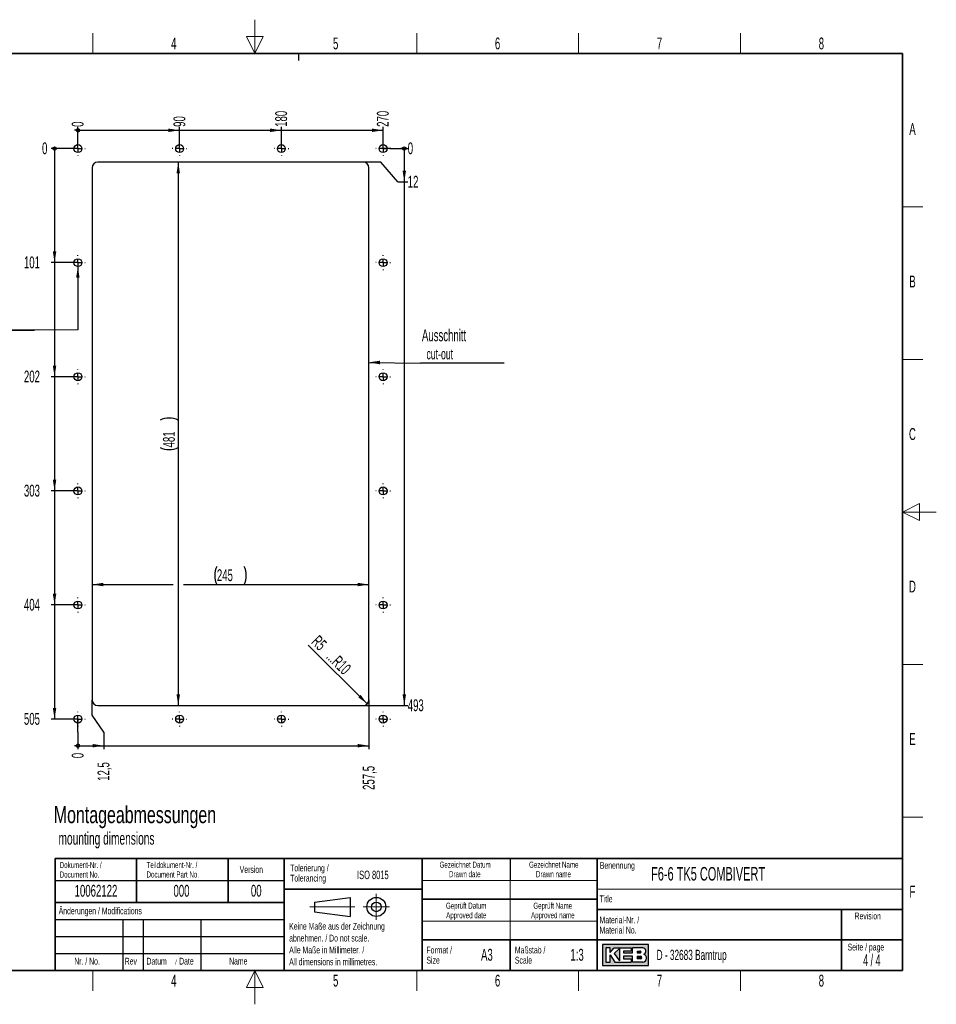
# Paper-space layout 'Blatt4' of a CAD drawing. Header units: millimetres. Extents: x 5 to 418, y 2 to 292.
import ezdxf

# ---------------------------------------------------------------- set-up
doc = ezdxf.new("R2010")
doc.units = ezdxf.units.MM
doc.layers.add('SLD-0', color=7, linetype='Continuous')
doc.styles.add('SLDTEXTSTYLE0', font='TXT', dxfattribs={"width": 0.7})
doc.styles.add('SLDTEXTSTYLE1', font='TXT', dxfattribs={"width": 0.605})
doc.styles.add('SLDTEXTSTYLE2', font='TXT', dxfattribs={"width": 0.563})
doc.dimstyles.new('SLDDIMSTYLE1', dxfattribs={"dimtxt": 3.5, "dimasz": 3.302, "dimexe": 0, "dimexo": 0.0625, "dimgap": 0.875, "dimtad": 1, "dimlfac": 3, "dimrnd": 1e-09, "dimzin": 12, "dimdsep": 46, "dimtxsty": 'SLDTEXTSTYLE1', "dimsah": 1, "dimcen": 0.09, "dimadec": 0, "dimazin": 3, "dimtfac": 1, "dimtofl": 0, "dimtmove": 0, "dimatfit": 3, "dimfxl": 1, "dimfrac": 2, "dimtolj": 1, "dimtzin": 12, "dimarcsym": 0})
doc.dimstyles.new('SLDDIMSTYLE2', dxfattribs={"dimtxt": 0.18, "dimasz": 3.302, "dimexe": 0, "dimexo": 0.0625, "dimgap": 0, "dimtad": 0, "dimtih": 1, "dimtoh": 1, "dimdec": 0, "dimrnd": 1e-09, "dimzin": 0, "dimdsep": 46, "dimtxsty": 'Standard', "dimsah": 1, "dimcen": 0.09, "dimadec": 0, "dimazin": 0, "dimtfac": 3.302, "dimtdec": 0, "dimtofl": 0, "dimtmove": 0, "dimatfit": 3, "dimfxl": 1, "dimfrac": 2, "dimtolj": 1, "dimtzin": 0, "dimarcsym": 0})
doc.dimstyles.new('SLDDIMSTYLE5', dxfattribs={"dimtxt": 3.5, "dimasz": 0.3386666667, "dimexe": 0, "dimexo": 0.0625, "dimgap": 0.875, "dimtad": 0, "dimtih": 1, "dimtoh": 1, "dimdec": 0, "dimlfac": 3, "dimrnd": 1e-09, "dimdsep": 46, "dimtxsty": 'SLDTEXTSTYLE1', "dimblk1": 'ORIGIN', "dimblk2": 'ORIGIN', "dimsah": 1, "dimcen": 0.09, "dimadec": 0, "dimazin": 2, "dimtfac": 1, "dimtofl": 0, "dimtmove": 0, "dimatfit": 3, "dimldrblk": 'ORIGIN', "dimfxl": 1, "dimfrac": 2, "dimtolj": 1, "dimtzin": 12, "dimarcsym": 0})
doc.dimstyles.new('SLDDIMSTYLE6', dxfattribs={"dimtxt": 3.5, "dimasz": 3.302, "dimexe": 0, "dimexo": 0.0625, "dimgap": 0.875, "dimtad": 0, "dimtih": 1, "dimtoh": 1, "dimlfac": 3, "dimrnd": 1e-09, "dimzin": 12, "dimdsep": 46, "dimtxsty": 'SLDTEXTSTYLE1', "dimsah": 1, "dimcen": 0.09, "dimadec": 0, "dimazin": 3, "dimtfac": 1, "dimtofl": 0, "dimtmove": 0, "dimatfit": 3, "dimfxl": 1, "dimfrac": 2, "dimtolj": 1, "dimtzin": 12, "dimarcsym": 0})
doc.dimstyles.new('SLDDIMSTYLE7', dxfattribs={"dimtxt": 3.5, "dimasz": 3.302, "dimexe": 0, "dimexo": 0.0625, "dimgap": 0.875, "dimtad": 1, "dimlfac": 3, "dimrnd": 1e-09, "dimzin": 12, "dimdsep": 46, "dimtxsty": 'SLDTEXTSTYLE1', "dimsah": 1, "dimcen": 0, "dimadec": 0, "dimazin": 3, "dimtfac": 1, "dimtofl": 0, "dimtmove": 1, "dimatfit": 3, "dimfxl": 1, "dimfrac": 2, "dimtolj": 1, "dimtzin": 12, "dimarcsym": 0})

# ---------------------------------------------------------------- blocks, each defined once
blk = doc.blocks.new('_Origin')
at = {"color": 0, "linetype": 'ByBlock', "lineweight": -2}
blk.add_line((0, 0), (-1, 0), dxfattribs=at)
blk.add_circle((0, 0), 0.5, dxfattribs=at)
blk = doc.blocks.new('_D_18')
at = {"layer": 'SLD-0'}
for q in [(164.8276591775, 86.1468008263), (164.8276591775, 77.2800264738)]:
    blk.add_line((164.8276591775, 82.2800264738), q, dxfattribs=at)
at = {"layer": 'SLD-0', "xscale": 1.016, "yscale": 1.016}
blk.add_blockref('_Origin', (164.8276591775, 78.2960264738), dxfattribs=at)
at = {"layer": 'SLD-0', "insert": (163.0016857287, 74.6064154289), "char_height": 3.5, "attachment_point": 1, "rotation": 90, "style": 'SLDTEXTSTYLE1'}
blk.add_mtext('0', dxfattribs=at)
blk = doc.blocks.new('_D_19')
at = {"layer": 'SLD-0', "color": 7}
for p, q in [((168.9943258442, 87.2800264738), (168.9943258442, 91.813467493)), ((172.4362306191, 82.2800264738), (168.9943258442, 87.2800264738)), ((172.4362306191, 82.2800264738), (172.4362306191, 77.2800264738)), ((164.8276591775, 78.2960264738), (172.4362306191, 78.2960264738))]:
    blk.add_line(p, q, dxfattribs=at)
blk.add_solid([(172.4362306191, 78.2960264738), (169.1342306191, 78.8040264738), (169.1342306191, 77.7880264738)], dxfattribs=at)
at = {"layer": 'SLD-0', "color": 7, "insert": (170.6102571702, 67.9223878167), "char_height": 3.5, "attachment_point": 1, "rotation": 90, "style": 'SLDTEXTSTYLE1'}
blk.add_mtext('12,5', dxfattribs=at)
blk = doc.blocks.new('_D_20')
at = {"layer": 'SLD-0', "color": 7}
for p, q in [((250.6609925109, 91.813467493), (250.6609925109, 77.2800264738)), ((172.4362306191, 78.2960264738), (250.6609925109, 78.2960264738))]:
    blk.add_line(p, q, dxfattribs=at)
blk.add_solid([(250.6609925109, 78.2960264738), (247.3589925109, 78.8040264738), (247.3589925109, 77.7880264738)], dxfattribs=at)
at = {"layer": 'SLD-0', "color": 7, "insert": (248.835019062, 65.2487767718), "char_height": 3.5, "attachment_point": 1, "rotation": 90, "style": 'SLDTEXTSTYLE1'}
blk.add_mtext('257,5', dxfattribs=at)
blk = doc.blocks.new('_D_21')
at = {"layer": 'SLD-0'}
blk.add_line((164.8276591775, 254.4801341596), (164.8276591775, 260.8840229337), dxfattribs=at)
at = {"layer": 'SLD-0', "xscale": 1.016, "yscale": 1.016}
blk.add_blockref('_Origin', (164.8276591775, 259.8680229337), dxfattribs=at)
at = {"layer": 'SLD-0', "insert": (163.0016857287, 260.8840229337), "char_height": 3.5, "attachment_point": 1, "rotation": 90, "style": 'SLDTEXTSTYLE1'}
blk.add_mtext('0', dxfattribs=at)
blk = doc.blocks.new('_D_22')
at = {"layer": 'SLD-0', "color": 7}
for p, q in [((164.8276591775, 259.8680229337), (194.8276591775, 259.8680229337)), ((194.8276591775, 254.4801341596), (194.8276591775, 260.8840229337))]:
    blk.add_line(p, q, dxfattribs=at)
blk.add_solid([(194.8276591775, 259.8680229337), (191.5256591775, 260.3760229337), (191.5256591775, 259.3600229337)], dxfattribs=at)
at = {"layer": 'SLD-0', "color": 7, "insert": (193.0016857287, 260.8840229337), "char_height": 3.5, "attachment_point": 1, "rotation": 90, "style": 'SLDTEXTSTYLE1'}
blk.add_mtext('90', dxfattribs=at)
blk = doc.blocks.new('_D_23')
at = {"layer": 'SLD-0', "color": 7}
for p, q in [((194.8276591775, 259.8680229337), (224.8276591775, 259.8680229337)), ((224.8276591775, 254.4801341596), (224.8276591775, 260.8840229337))]:
    blk.add_line(p, q, dxfattribs=at)
blk.add_solid([(224.8276591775, 259.8680229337), (221.5256591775, 260.3760229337), (221.5256591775, 259.3600229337)], dxfattribs=at)
at = {"layer": 'SLD-0', "color": 7, "insert": (223.0016857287, 260.8840229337), "char_height": 3.5, "attachment_point": 1, "rotation": 90, "style": 'SLDTEXTSTYLE1'}
blk.add_mtext('180', dxfattribs=at)
blk = doc.blocks.new('_D_24')
at = {"layer": 'SLD-0', "color": 7}
for p, q in [((224.8276591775, 259.8680229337), (254.8276591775, 259.8680229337)), ((254.8276591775, 254.4801341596), (254.8276591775, 260.8840229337))]:
    blk.add_line(p, q, dxfattribs=at)
blk.add_solid([(254.8276591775, 259.8680229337), (251.5256591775, 260.3760229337), (251.5256591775, 259.3600229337)], dxfattribs=at)
at = {"layer": 'SLD-0', "color": 7, "insert": (253.0016857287, 260.8840229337), "char_height": 3.5, "attachment_point": 1, "rotation": 90, "style": 'SLDTEXTSTYLE1'}
blk.add_mtext('270', dxfattribs=at)
blk = doc.blocks.new('_D_25')
at = {"layer": 'SLD-0'}
for q in [(254.8276591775, 254.4801341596), (262.1075322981, 254.4801341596)]:
    blk.add_line((257.1075322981, 254.4801341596), q, dxfattribs=at)
at = {"layer": 'SLD-0', "xscale": 1.016, "yscale": 1.016}
blk.add_blockref('_Origin', (261.0915322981, 254.4801341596), dxfattribs=at)
at = {"layer": 'SLD-0', "insert": (262.1075322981, 256.3061076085), "char_height": 3.5, "attachment_point": 1, "style": 'SLDTEXTSTYLE1'}
blk.add_mtext('0', dxfattribs=at)
blk = doc.blocks.new('_D_26')
at = {"layer": 'SLD-0', "color": 7}
for p, q in [((261.0915322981, 254.4801341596), (261.0915322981, 244.6290565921)), ((254.1360397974, 250.4801341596), (248.9943258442, 250.4801341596)), ((259.1360397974, 244.6290565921), (254.1360397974, 250.4801341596)), ((259.1360397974, 244.6290565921), (262.1075322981, 244.6290565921))]:
    blk.add_line(p, q, dxfattribs=at)
blk.add_solid([(261.0915322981, 244.6290565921), (261.5995322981, 247.9310565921), (260.5835322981, 247.9310565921)], dxfattribs=at)
at = {"layer": 'SLD-0', "color": 7, "insert": (262.1075322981, 246.4550300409), "char_height": 3.5, "attachment_point": 1, "style": 'SLDTEXTSTYLE1'}
blk.add_mtext('12', dxfattribs=at)
blk = doc.blocks.new('_D_27')
at = {"layer": 'SLD-0', "color": 7}
for p, q in [((261.0915322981, 244.6290565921), (261.0915322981, 90.1468008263)), ((248.9943258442, 90.1468008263), (262.1075322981, 90.1468008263))]:
    blk.add_line(p, q, dxfattribs=at)
blk.add_solid([(261.0915322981, 90.1468008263), (261.5995322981, 93.4488008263), (260.5835322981, 93.4488008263)], dxfattribs=at)
at = {"layer": 'SLD-0', "color": 7, "insert": (262.1075322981, 91.9727742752), "char_height": 3.5, "attachment_point": 1, "style": 'SLDTEXTSTYLE1'}
blk.add_mtext('493', dxfattribs=at)
blk = doc.blocks.new('_D_28')
at = {"layer": 'SLD-0'}
blk.add_line((164.8276591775, 254.4801341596), (156.922607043, 254.4801341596), dxfattribs=at)
at = {"layer": 'SLD-0', "xscale": 1.016, "yscale": 1.016}
blk.add_blockref('_Origin', (157.938607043, 254.4801341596), dxfattribs=at)
at = {"layer": 'SLD-0', "insert": (154.2489959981, 256.3061076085), "char_height": 3.5, "attachment_point": 1, "style": 'SLDTEXTSTYLE1'}
blk.add_mtext('0', dxfattribs=at)
blk = doc.blocks.new('_D_29')
at = {"layer": 'SLD-0', "color": 7}
for p, q in [((157.938607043, 254.4801341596), (157.938607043, 220.813467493)), ((164.8276591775, 220.813467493), (156.922607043, 220.813467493))]:
    blk.add_line(p, q, dxfattribs=at)
blk.add_solid([(157.938607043, 220.813467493), (158.446607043, 224.115467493), (157.430607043, 224.115467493)], dxfattribs=at)
at = {"layer": 'SLD-0', "color": 7, "insert": (148.9017739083, 222.6394409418), "char_height": 3.5, "attachment_point": 1, "style": 'SLDTEXTSTYLE1'}
blk.add_mtext('101', dxfattribs=at)
blk = doc.blocks.new('_D_30')
at = {"layer": 'SLD-0', "color": 7}
for p, q in [((157.938607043, 220.813467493), (157.938607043, 187.1468008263)), ((164.8276591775, 187.1468008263), (156.922607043, 187.1468008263))]:
    blk.add_line(p, q, dxfattribs=at)
blk.add_solid([(157.938607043, 187.1468008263), (158.446607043, 190.4488008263), (157.430607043, 190.4488008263)], dxfattribs=at)
at = {"layer": 'SLD-0', "color": 7, "insert": (148.9017739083, 188.9727742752), "char_height": 3.5, "attachment_point": 1, "style": 'SLDTEXTSTYLE1'}
blk.add_mtext('202', dxfattribs=at)
blk = doc.blocks.new('_D_31')
at = {"layer": 'SLD-0', "color": 7}
for p, q in [((157.938607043, 187.1468008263), (157.938607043, 153.4801341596)), ((164.8276591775, 153.4801341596), (156.922607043, 153.4801341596))]:
    blk.add_line(p, q, dxfattribs=at)
blk.add_solid([(157.938607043, 153.4801341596), (158.446607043, 156.7821341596), (157.430607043, 156.7821341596)], dxfattribs=at)
at = {"layer": 'SLD-0', "color": 7, "insert": (148.9017739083, 155.3061076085), "char_height": 3.5, "attachment_point": 1, "style": 'SLDTEXTSTYLE1'}
blk.add_mtext('303', dxfattribs=at)
blk = doc.blocks.new('_D_32')
at = {"layer": 'SLD-0', "color": 7}
for p, q in [((157.938607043, 153.4801341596), (157.938607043, 119.813467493)), ((164.8276591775, 119.813467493), (156.922607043, 119.813467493))]:
    blk.add_line(p, q, dxfattribs=at)
blk.add_solid([(157.938607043, 119.813467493), (158.446607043, 123.115467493), (157.430607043, 123.115467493)], dxfattribs=at)
at = {"layer": 'SLD-0', "color": 7, "insert": (148.9017739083, 121.6394409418), "char_height": 3.5, "attachment_point": 1, "style": 'SLDTEXTSTYLE1'}
blk.add_mtext('404', dxfattribs=at)
blk = doc.blocks.new('_D_33')
at = {"layer": 'SLD-0', "color": 7}
for p, q in [((157.938607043, 119.813467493), (157.938607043, 86.1468008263)), ((164.8276591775, 86.1468008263), (156.922607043, 86.1468008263))]:
    blk.add_line(p, q, dxfattribs=at)
blk.add_solid([(157.938607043, 86.1468008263), (158.446607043, 89.4488008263), (157.430607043, 89.4488008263)], dxfattribs=at)
at = {"layer": 'SLD-0', "color": 7, "insert": (148.9017739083, 87.9727742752), "char_height": 3.5, "attachment_point": 1, "style": 'SLDTEXTSTYLE1'}
blk.add_mtext('505', dxfattribs=at)
blk = doc.blocks.new('_D_34')
at = {"layer": 'SLD-0', "color": 7}
blk.add_line((194.4219743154, 250.4801341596), (194.4219743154, 90.1468008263), dxfattribs=at)
for centre, radius, start, end in [((191.7362104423, 168.9523561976), 6.00555059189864, 63.4349488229, 116.5650511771), ((191.7362104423, 171.6745785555), 6.005550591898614, 243.4349488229, 296.5650511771)]:
    blk.add_arc(centre, radius, start, end, dxfattribs=at)
for points in [[(194.4219743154, 250.4801341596), (193.9139743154, 247.1781341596), (194.9299743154, 247.1781341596)], [(194.4219743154, 90.1468008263), (194.9299743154, 93.4488008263), (193.9139743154, 93.4488008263)]]:
    blk.add_solid(points, dxfattribs=at)
at = {"layer": 'SLD-0', "color": 7, "insert": (189.9102369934, 166.3030508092), "char_height": 3.5, "attachment_point": 1, "rotation": 90.00000000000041, "style": 'SLDTEXTSTYLE1'}
blk.add_mtext('481', dxfattribs=at)
blk = doc.blocks.new('_D_35')
at = {"layer": 'SLD-0', "color": 7}
for p, q in [((168.9943258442, 125.845086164), (192.9219743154, 125.845086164)), ((195.9219743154, 125.845086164), (250.6609925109, 125.845086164))]:
    blk.add_line(p, q, dxfattribs=at)
for centre, start, end in [((211.1887702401, 128.5308500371), 153.4349488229, 206.5650511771), ((208.4665478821, 128.5308500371), 333.4349488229, 26.5650511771)]:
    blk.add_arc(centre, 6.005550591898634, start, end, dxfattribs=at)
for points in [[(168.9943258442, 125.845086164), (172.2963258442, 125.337086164), (172.2963258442, 126.353086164)], [(250.6609925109, 125.845086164), (247.3589925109, 126.353086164), (247.3589925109, 125.337086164)]]:
    blk.add_solid(points, dxfattribs=at)
at = {"layer": 'SLD-0', "color": 7, "insert": (205.8172424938, 130.356823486), "char_height": 3.5, "attachment_point": 1, "style": 'SLDTEXTSTYLE1'}
blk.add_mtext('245', dxfattribs=at)
blk = doc.blocks.new('_D_36')
at = {"layer": 'SLD-0', "color": 7}
blk.add_line((250.1728371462, 90.634956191), (232.763638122, 107.9729361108), dxfattribs=at)
blk.add_solid([(250.1728371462, 90.634956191), (248.1916630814, 93.3249779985), (247.4747165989, 92.6050865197)], dxfattribs=at)
at = {"layer": 'SLD-0', "color": 7, "char_height": 3.5, "attachment_point": 1, "rotation": 314.9999999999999, "style": 'SLDTEXTSTYLE1'}
for s, insert in [('R5', (235.9539181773, 111.1632161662)), ('...R10', (240.2986965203, 106.8184378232))]:
    blk.add_mtext(s, dxfattribs=dict(at, insert=insert))
blk = doc.blocks.new('SW_NOTE_0_2')
at = {"layer": 'SLD-0', "color": 0}
for p, q in [((-0.0907564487, -5.462194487), (26.9362705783, -5.462194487)), ((26.9362705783, -5.462194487), (-0.0907564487, -5.462194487)), ((-0.0907564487, -5.462194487), (26.9362705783, -5.462194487)), ((26.9362705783, -5.462194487), (-0.0907564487, -5.462194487)), ((-0.0907564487, -5.462194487), (26.9362705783, -5.462194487)), ((26.9362705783, -5.462194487), (-0.0907564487, -5.462194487))]:
    blk.add_line(p, q, dxfattribs=at)
at = {"layer": 'SLD-0', "color": 0, "attachment_point": 1, "style": 'SLDTEXTSTYLE1'}
for s, insert, char_height in [('für M6 (16x)', (0, 4.5117370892), 3.5), ('for M6 (16x)', (1.3368055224, -1.1533197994), 3.175)]:
    blk.add_mtext(s, dxfattribs=dict(at, insert=insert, char_height=char_height))
blk = doc.blocks.new('SW_NOTE_0_3')
at = {"layer": 'SLD-0', "color": 0}
blk.add_line((24.7273108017, 0), (0, 0), dxfattribs=at)
at = {"layer": 'SLD-0', "color": 0, "attachment_point": 1, "style": 'SLDTEXTSTYLE1'}
for s, insert, char_height in [('Ausschnitt', (0.4702004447, 9.9184371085), 3.5), ('cut-out', (1.8070059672, 4.2533802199), 3.175)]:
    blk.add_mtext(s, dxfattribs=dict(at, insert=insert, char_height=char_height))
blk = doc.blocks.new('SW_CENTERMARKSYMBOL_2')
at = {"layer": 'SLD-0', "color": 0}
for p, q in [((-2, 0), (-2.1666666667, 0)), ((0, 0), (-1, 0)), ((0, 2), (0, 2.1666666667)), ((0, 0), (0, 1)), ((0, 0), (0, -1)), ((0, 0), (1, 0)), ((2, 0), (2.1666666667, 0)), ((0, -2), (0, -2.1666666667))]:
    blk.add_line(p, q, dxfattribs=at)
blk = doc.blocks.new('SW_CENTERMARKSYMBOL_3')
at = {"layer": 'SLD-0', "color": 0}
for p, q in [((-2, 0), (-2.1666666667, 0)), ((0, 0), (-1, 0)), ((0, 2), (0, 2.1666666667)), ((0, 0), (0, 1)), ((0, 0), (0, -1)), ((0, 0), (1, 0)), ((2, 0), (2.1666666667, 0)), ((0, -2), (0, -2.1666666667))]:
    blk.add_line(p, q, dxfattribs=at)
blk = doc.blocks.new('SW_CENTERMARKSYMBOL_4')
at = {"layer": 'SLD-0', "color": 0}
for p, q in [((-2, 0), (-2.1666666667, 0)), ((0, 0), (-1, 0)), ((0, 2), (0, 2.1666666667)), ((0, 0), (0, 1)), ((0, 0), (0, -1)), ((0, 0), (1, 0)), ((2, 0), (2.1666666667, 0)), ((0, -2), (0, -2.1666666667))]:
    blk.add_line(p, q, dxfattribs=at)
blk = doc.blocks.new('SW_CENTERMARKSYMBOL_5')
at = {"layer": 'SLD-0', "color": 0}
for p, q in [((-2, 0), (-2.1666666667, 0)), ((0, 0), (-1, 0)), ((0, 2), (0, 2.1666666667)), ((0, 0), (0, 1)), ((0, 0), (0, -1)), ((0, 0), (1, 0)), ((2, 0), (2.1666666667, 0)), ((0, -2), (0, -2.1666666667))]:
    blk.add_line(p, q, dxfattribs=at)
blk = doc.blocks.new('SW_CENTERMARKSYMBOL_6')
at = {"layer": 'SLD-0', "color": 0}
for p, q in [((-2, 0), (-2.1666666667, 0)), ((0, 0), (-1, 0)), ((0, 2), (0, 2.1666666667)), ((0, 0), (0, 1)), ((0, 0), (0, -1)), ((0, 0), (1, 0)), ((2, 0), (2.1666666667, 0)), ((0, -2), (0, -2.1666666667))]:
    blk.add_line(p, q, dxfattribs=at)
blk = doc.blocks.new('SW_CENTERMARKSYMBOL_7')
at = {"layer": 'SLD-0', "color": 0}
for p, q in [((-2, 0), (-2.1666666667, 0)), ((0, 0), (-1, 0)), ((0, 2), (0, 2.1666666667)), ((0, 0), (0, 1)), ((0, 0), (0, -1)), ((0, 0), (1, 0)), ((2, 0), (2.1666666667, 0)), ((0, -2), (0, -2.1666666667))]:
    blk.add_line(p, q, dxfattribs=at)
blk = doc.blocks.new('SW_CENTERMARKSYMBOL_8')
at = {"layer": 'SLD-0', "color": 0}
for p, q in [((-2, 0), (-2.1666666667, 0)), ((0, 0), (-1, 0)), ((0, 2), (0, 2.1666666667)), ((0, 0), (0, 1)), ((0, 0), (0, -1)), ((0, 0), (1, 0)), ((2, 0), (2.1666666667, 0)), ((0, -2), (0, -2.1666666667))]:
    blk.add_line(p, q, dxfattribs=at)
blk = doc.blocks.new('SW_CENTERMARKSYMBOL_9')
at = {"layer": 'SLD-0', "color": 0}
for p, q in [((-2, 0), (-2.1666666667, 0)), ((0, 0), (-1, 0)), ((0, 2), (0, 2.1666666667)), ((0, 0), (0, 1)), ((0, 0), (0, -1)), ((0, 0), (1, 0)), ((2, 0), (2.1666666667, 0)), ((0, -2), (0, -2.1666666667))]:
    blk.add_line(p, q, dxfattribs=at)
blk = doc.blocks.new('SW_CENTERMARKSYMBOL_10')
at = {"layer": 'SLD-0', "color": 0}
for p, q in [((-2, 0), (-2.1666666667, 0)), ((0, 0), (-1, 0)), ((0, 2), (0, 2.1666666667)), ((0, 0), (0, 1)), ((0, 0), (0, -1)), ((0, 0), (1, 0)), ((2, 0), (2.1666666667, 0)), ((0, -2), (0, -2.1666666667))]:
    blk.add_line(p, q, dxfattribs=at)
blk = doc.blocks.new('SW_CENTERMARKSYMBOL_11')
at = {"layer": 'SLD-0', "color": 0}
for p, q in [((-2, 0), (-2.1666666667, 0)), ((0, 0), (-1, 0)), ((0, 2), (0, 2.1666666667)), ((0, 0), (0, 1)), ((0, 0), (0, -1)), ((0, 0), (1, 0)), ((2, 0), (2.1666666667, 0)), ((0, -2), (0, -2.1666666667))]:
    blk.add_line(p, q, dxfattribs=at)
blk = doc.blocks.new('SW_CENTERMARKSYMBOL_12')
at = {"layer": 'SLD-0', "color": 0}
for p, q in [((-2, 0), (-2.1666666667, 0)), ((0, 0), (-1, 0)), ((0, 2), (0, 2.1666666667)), ((0, 0), (0, 1)), ((0, 0), (0, -1)), ((0, 0), (1, 0)), ((2, 0), (2.1666666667, 0)), ((0, -2), (0, -2.1666666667))]:
    blk.add_line(p, q, dxfattribs=at)
blk = doc.blocks.new('SW_CENTERMARKSYMBOL_13')
at = {"layer": 'SLD-0', "color": 0}
for p, q in [((-2, 0), (-2.1666666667, 0)), ((0, 0), (-1, 0)), ((0, 2), (0, 2.1666666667)), ((0, 0), (0, 1)), ((0, 0), (0, -1)), ((0, 0), (1, 0)), ((2, 0), (2.1666666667, 0)), ((0, -2), (0, -2.1666666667))]:
    blk.add_line(p, q, dxfattribs=at)
blk = doc.blocks.new('SW_CENTERMARKSYMBOL_14')
at = {"layer": 'SLD-0', "color": 0}
for p, q in [((-2, 0), (-2.1666666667, 0)), ((0, 0), (-1, 0)), ((0, 2), (0, 2.1666666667)), ((0, 0), (0, 1)), ((0, 0), (0, -1)), ((0, 0), (1, 0)), ((2, 0), (2.1666666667, 0)), ((0, -2), (0, -2.1666666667))]:
    blk.add_line(p, q, dxfattribs=at)
blk = doc.blocks.new('SW_CENTERMARKSYMBOL_15')
at = {"layer": 'SLD-0', "color": 0}
for p, q in [((-2, 0), (-2.1666666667, 0)), ((0, 0), (-1, 0)), ((0, 2), (0, 2.1666666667)), ((0, 0), (0, 1)), ((0, 0), (0, -1)), ((0, 0), (1, 0)), ((2, 0), (2.1666666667, 0)), ((0, -2), (0, -2.1666666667))]:
    blk.add_line(p, q, dxfattribs=at)
blk = doc.blocks.new('SW_CENTERMARKSYMBOL_16')
at = {"layer": 'SLD-0', "color": 0}
for p, q in [((-2, 0), (-2.1666666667, 0)), ((0, 0), (-1, 0)), ((0, 2), (0, 2.1666666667)), ((0, 0), (0, 1)), ((0, 0), (0, -1)), ((0, 0), (1, 0)), ((2, 0), (2.1666666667, 0)), ((0, -2), (0, -2.1666666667))]:
    blk.add_line(p, q, dxfattribs=at)
blk = doc.blocks.new('SW_CENTERMARKSYMBOL_17')
at = {"layer": 'SLD-0', "color": 0}
for p, q in [((-2, 0), (-2.1666666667, 0)), ((0, 0), (-1, 0)), ((0, 2), (0, 2.1666666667)), ((0, 0), (0, 1)), ((0, 0), (0, -1)), ((0, 0), (1, 0)), ((2, 0), (2.1666666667, 0)), ((0, -2), (0, -2.1666666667))]:
    blk.add_line(p, q, dxfattribs=at)

psp = doc.layouts.new('Blatt4')

# ---------------------------------------------------------------- hatches: boundary and pattern name
at = {"linetype": 'Continuous'}
h = psp.add_hatch(color=7, dxfattribs=at)
h.paths.add_polyline_path([(319.519086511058, 13.45626988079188), (333.083981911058, 13.45626988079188), (333.083981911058, 19.65736492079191), (319.519086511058, 19.65736492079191)], flags=0)
edge = h.paths.add_edge_path(flags=0)
edge.add_arc((331.3188604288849, 15.61738520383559), 1.20464082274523, -81.72003226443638, 70.1709600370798, ccw=False)
edge.add_line((331.4923410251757, 14.42530131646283), (331.480008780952, 14.42519098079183))
edge.add_line((331.480008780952, 14.42519098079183), (328.4331606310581, 14.42519098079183))
edge.add_line((328.4331606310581, 14.42519098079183), (328.4331606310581, 16.16924896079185))
edge.add_line((328.4331606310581, 16.16924896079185), (325.7201815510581, 16.16924896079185))
edge.add_line((325.7201815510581, 16.16924896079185), (325.7201815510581, 15.39411208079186))
edge.add_line((325.7201815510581, 15.39411208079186), (328.0455921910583, 15.39411208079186))
edge.add_line((328.0455921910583, 15.39411208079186), (328.0455921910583, 14.42519098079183))
edge.add_line((328.0455921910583, 14.42519098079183), (323.2009866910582, 14.42519098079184))
edge.add_line((323.2009866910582, 14.42519098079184), (321.8444971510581, 16.55681740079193))
edge.add_line((321.8444971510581, 16.55681740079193), (321.8444971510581, 14.42519098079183))
edge.add_line((321.8444971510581, 14.42519098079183), (320.4880076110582, 14.42519098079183))
edge.add_line((320.4880076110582, 14.42519098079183), (320.4880076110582, 18.68844382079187))
edge.add_line((320.4880076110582, 18.68844382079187), (321.8444971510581, 18.68844382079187))
edge.add_line((321.8444971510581, 18.68844382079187), (321.8444971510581, 17.33195428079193))
edge.add_line((321.8444971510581, 17.33195428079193), (323.0072024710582, 18.68844382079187))
edge.add_line((323.0072024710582, 18.68844382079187), (328.0455921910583, 18.68844382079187))
edge.add_line((328.0455921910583, 18.68844382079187), (328.0455921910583, 17.71952272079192))
edge.add_line((328.0455921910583, 17.71952272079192), (325.7201815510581, 17.71952272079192))
edge.add_line((325.7201815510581, 17.71952272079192), (325.7201815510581, 17.13817006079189))
edge.add_line((325.7201815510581, 17.13817006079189), (328.4331606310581, 17.13817006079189))
edge.add_line((328.4331606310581, 17.13817006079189), (328.4331606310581, 18.68844382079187))
edge.add_line((328.4331606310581, 18.68844382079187), (331.4242487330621, 18.68844382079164))
edge.add_line((331.4242487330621, 18.68844382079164), (331.4256482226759, 18.68844382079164))
edge.add_line((331.4256482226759, 18.68844382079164), (331.4259454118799, 18.68845828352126))
edge.add_arc((331.2860949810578, 17.67430640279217), 1.023749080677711, -64.45894120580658, 82.14849338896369, ccw=False)
psp.add_hatch(color=7, dxfattribs=at).paths.add_polyline_path([(324.5574762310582, 14.81275942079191), (324.557476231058, 18.49465960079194), (323.0072024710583, 16.94438584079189)], flags=0)
h = psp.add_hatch(color=7, dxfattribs=at)
edge = h.paths.add_edge_path(flags=0)
edge.add_line((329.7896501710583, 17.13817006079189), (330.6013652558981, 17.13817006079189))
edge.add_arc((330.6568434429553, 17.42884639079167), 0.2959232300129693, 259.1945394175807, 460.8054605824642)
edge.add_line((330.6013652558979, 17.71952272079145), (329.7896501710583, 17.71952272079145))
edge.add_line((329.7896501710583, 17.71952272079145), (329.7896501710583, 17.13817006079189))
h = psp.add_hatch(color=7, dxfattribs=at)
edge = h.paths.add_edge_path(flags=0)
edge.add_line((329.7896501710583, 15.39411208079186), (330.7588584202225, 15.39411208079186))
edge.add_arc((330.7588584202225, 15.78168052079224), 0.3875684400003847, 270.0000000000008, 450.0000000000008)
edge.add_line((330.7588584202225, 16.16924896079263), (330.7386620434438, 16.16924896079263))
edge.add_line((330.7386620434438, 16.16924896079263), (329.7896501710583, 16.16924896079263))
edge.add_line((329.7896501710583, 16.16924896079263), (329.7896501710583, 15.39411208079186))

# ---------------------------------------------------------------- linework, layer by layer
at = {"color": 7, "linetype": 'Continuous', "lineweight": 25}
for p, q in [((248.9943258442, 250.4801341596), (170.6609925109, 250.4801341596)), ((168.9943258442, 248.813467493), (168.9943258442, 91.813467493)), ((250.6609925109, 91.813467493), (250.6609925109, 248.813467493)), ((170.6609925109, 90.1468008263), (248.9943258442, 90.1468008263))]:
    psp.add_line(p, q, dxfattribs=at)
for centre, radius in [((164.8276591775, 254.4801341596), 1.166666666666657), ((194.8276591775, 254.4801341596), 1.166666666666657), ((224.8276591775, 254.4801341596), 1.166666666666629), ((254.8276591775, 254.4801341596), 1.166666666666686), ((164.8276591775, 220.813467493), 1.166666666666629), ((254.8276591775, 220.813467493), 1.166666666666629), ((164.8276591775, 187.1468008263), 1.166666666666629), ((254.8276591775, 187.1468008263), 1.166666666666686), ((164.8276591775, 153.4801341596), 1.166666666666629), ((254.8276591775, 153.4801341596), 1.166666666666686), ((164.8276591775, 119.813467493), 1.166666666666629), ((254.8276591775, 119.813467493), 1.166666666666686), ((164.8276591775, 86.1468008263), 1.166666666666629), ((194.8276591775, 86.1468008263), 1.166666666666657), ((224.8276591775, 86.1468008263), 1.166666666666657), ((254.8276591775, 86.1468008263), 1.166666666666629)]:
    psp.add_circle(centre, radius, dxfattribs=at)
for centre, radius, start, end in [((170.6609925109, 248.813467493), 1.666666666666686, 90, 180), ((248.9943258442, 248.813467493), 1.666666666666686, 0, 90), ((170.6609925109, 91.813467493), 1.666666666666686, 180, 270), ((248.9943258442, 91.813467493), 1.666666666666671, 270, 0)]:
    psp.add_arc(centre, radius, start, end, dxfattribs=at)
at = {"layer": 'SLD-0', "color": 7, "linetype": 'Continuous', "lineweight": 18}
for p, q in [((217, 292.5), (217, 282.5)), ((219.5, 287.5), (214.5, 287.5)), ((214.5, 287.5), (217, 282.5)), ((217, 282.5), (219.5, 287.5)), ((413, 149.75), (408, 147.25)), ((413, 144.75), (413, 149.75)), ((418, 147.25), (408, 147.25)), ((408, 147.25), (413, 144.75)), ((318, 36), (408, 36)), ((217, 12), (214.5, 7)), ((217, 2), (217, 12)), ((219.5, 7), (217, 12)), ((214.5, 7), (219.5, 7))]:
    psp.add_line(p, q, dxfattribs=at)
at = {"layer": 'SLD-0', "lineweight": 18}
for p, q in [((169.25, 282.5), (169.25, 288.5)), ((264.75, 282.5), (264.75, 288.5)), ((312.5, 282.5), (312.5, 288.5)), ((360.25, 282.5), (360.25, 288.5)), ((408, 237.25), (414, 237.25)), ((408, 192.25), (414, 192.25)), ((408, 102.25), (414, 102.25)), ((408, 57.25), (414, 57.25)), ((266.3304509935, 38.5), (318, 38.5)), ((292.3304509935, 38.5), (292.3304509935, 33)), ((252.8396209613, 34.5746449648), (252.8396209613, 26.8746449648)), ((292.3304509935, 33), (292.3304509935, 26.5)), ((233.2396209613, 30.7246449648), (246.5396209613, 30.7246449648)), ((248.9896209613, 30.7246449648), (256.6896209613, 30.7246449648)), ((266.3304509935, 26.5), (318, 26.5)), ((292.3304509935, 26.5), (292.3304509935, 21)), ((169.25, 6), (169.25, 12)), ((264.75, 6), (264.75, 12)), ((312.5, 6), (312.5, 12)), ((360.25, 6), (360.25, 12))]:
    psp.add_line(p, q, dxfattribs=at)
at = {"layer": 'SLD-0', "lineweight": 35}
for p, q in [((408, 282.5), (26, 282.5)), ((408, 12), (408, 282.5)), ((158.116731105, 45.0000000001), (225.616731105, 45.0000000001)), ((158.116731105, 45.0000000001), (158.116731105, 32.0000000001)), ((182.116731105, 45.0000000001), (182.116731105, 32.0000000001)), ((209.116731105, 45.0000000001), (209.116731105, 32.0000000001)), ((225.616731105, 45.0000000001), (225.616731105, 32.0000000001)), ((225.616731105, 45), (266.3304509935, 45)), ((225.616731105, 45), (225.616731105, 36)), ((266.3304509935, 12), (266.3304509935, 45)), ((266.3304509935, 45), (266.3304509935, 12)), ((318, 45), (266.3304509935, 45)), ((318, 45), (318, 12)), ((318, 45), (318, 40.1053465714)), ((318, 45), (408, 45)), ((318, 45), (318, 12)), ((408, 45), (408, 12)), ((225.616731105, 36), (266.3304509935, 36)), ((225.616731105, 36), (225.616731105, 12)), ((158.116731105, 31.9999999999), (158.116731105, 12)), ((158.116731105, 31.9999999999), (225.616731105, 31.9999999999)), ((266.3304509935, 33), (318, 33)), ((408, 30), (318, 30)), ((390, 12), (390, 30)), ((266.3304509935, 21), (318, 21)), ((292.3304509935, 21), (292.3304509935, 12)), ((318, 21), (390, 21)), ((390, 21), (408, 21)), ((26, 12), (408, 12)), ((225.616731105, 12), (266.3304509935, 12)), ((266.3304509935, 12), (318, 12))]:
    psp.add_line(p, q, dxfattribs=at)
at = {"layer": 'SLD-0'}
for p, q in [((230, 280.5), (230, 282.5)), ((230, 280.5), (230, 282.5)), ((292.3304509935, 45), (292.3304509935, 38.5)), ((158.116731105, 38.5000000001), (225.616731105, 38.5000000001)), ((158.116731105, 27), (225.616731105, 27)), ((178.116731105, 27), (178.116731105, 12)), ((184.116731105, 27), (184.116731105, 12)), ((201.116731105, 27), (201.116731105, 12)), ((158.116731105, 22), (225.616731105, 22)), ((331.4242487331, 18.6884438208), (331.4256482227, 18.6884438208)), ((331.4256482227, 18.6884438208), (331.4259454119, 18.6884582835)), ((158.116731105, 17), (225.616731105, 17)), ((331.480008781, 14.4251909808), (331.4923410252, 14.4253013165))]:
    psp.add_line(p, q, dxfattribs=at)
at = {"layer": 'SLD-0', "color": 7}
for p, q in [((164.805418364, 219.64701284), (164.805418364, 200.9721382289)), ((164.805418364, 200.9721382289), (152.0540540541, 200.8648648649))]:
    psp.add_line(p, q, dxfattribs=at)
at = {"layer": 'SLD-0', "lineweight": 25}
for p, q in [((158.116731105, 32.0000000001), (225.616731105, 32.0000000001)), ((234.6396209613, 32.1246449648), (245.1396209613, 33.5246449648)), ((234.6396209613, 32.1246449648), (234.6396209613, 29.3246449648)), ((245.1396209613, 33.5246449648), (245.1396209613, 27.9246449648)), ((234.6396209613, 29.3246449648), (245.1396209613, 27.9246449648))]:
    psp.add_line(p, q, dxfattribs=at)
at = {"layer": 'SLD-0', "color": 7, "linetype": 'Continuous', "lineweight": 35}
for p, q in [((225.616731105, 31.9999999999), (225.616731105, 12)), ((158.116731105, 12), (225.616731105, 12)), ((408, 12), (318, 12))]:
    psp.add_line(p, q, dxfattribs=at)
at = {"layer": 'SLD-0', "linetype": 'Continuous'}
for p, q in [((333.0839819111, 19.6573649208), (319.5190865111, 19.6573649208)), ((319.5190865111, 19.6573649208), (319.5190865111, 13.4562698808)), ((321.8444971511, 18.6884438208), (320.4880076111, 18.6884438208)), ((320.4880076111, 18.6884438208), (320.4880076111, 14.4251909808)), ((321.8444971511, 17.3319542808), (323.0072024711, 18.6884438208)), ((321.8444971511, 17.3319542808), (321.8444971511, 18.6884438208)), ((323.0072024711, 18.6884438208), (328.0455921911, 18.6884438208)), ((324.5574762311, 18.4946596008), (323.0072024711, 16.9443858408)), ((324.5574762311, 18.4946596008), (324.5574762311, 14.8127594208)), ((325.7201815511, 17.7195227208), (325.7201815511, 17.1381700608)), ((328.0455921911, 17.7195227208), (325.7201815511, 17.7195227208)), ((328.0455921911, 18.6884438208), (328.0455921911, 17.7195227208)), ((331.4242487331, 18.6884438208), (328.4331606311, 18.6884438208)), ((328.4331606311, 17.1381700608), (328.4331606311, 18.6884438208)), ((329.7896501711, 17.7195227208), (330.6013652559, 17.7195227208)), ((329.7896501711, 17.7195227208), (329.7896501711, 17.1381700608)), ((331.4242487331, 18.6884438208), (331.4256482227, 18.6884438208)), ((331.4256482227, 18.6884438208), (331.4259454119, 18.6884582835)), ((333.0839819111, 13.4562698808), (333.0839819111, 19.6573649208)), ((321.8444971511, 14.4251909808), (321.8444971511, 16.5568174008)), ((321.8444971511, 16.5568174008), (323.2009866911, 14.4251909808)), ((323.0072024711, 16.9443858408), (324.5574762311, 14.8127594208)), ((325.7201815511, 17.1381700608), (328.4331606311, 17.1381700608)), ((325.7201815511, 16.1692489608), (325.7201815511, 15.3941120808)), ((328.4331606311, 16.1692489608), (325.7201815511, 16.1692489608)), ((325.7201815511, 15.3941120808), (328.0455921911, 15.3941120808)), ((328.0455921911, 15.3941120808), (328.0455921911, 14.4251909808)), ((328.4331606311, 14.4251909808), (328.4331606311, 16.1692489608)), ((329.7896501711, 17.1381700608), (330.6013652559, 17.1381700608)), ((329.7896501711, 16.1692489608), (330.7588584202, 16.1692489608)), ((329.7896501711, 16.1692489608), (329.7896501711, 15.3941120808)), ((330.7588584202, 15.3941120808), (329.7896501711, 15.3941120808)), ((330.7386620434, 16.1692489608), (330.7588584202, 16.1692489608)), ((319.5190865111, 13.4562698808), (333.0839819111, 13.4562698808)), ((320.4880076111, 14.4251909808), (321.8444971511, 14.4251909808)), ((323.2009866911, 14.4251909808), (328.0455921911, 14.4251909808)), ((331.480008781, 14.4251909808), (328.4331606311, 14.4251909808)), ((331.480008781, 14.4251909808), (331.4923410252, 14.4253013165))]:
    psp.add_line(p, q, dxfattribs=at)
at = {"layer": 'SLD-0', "lineweight": 25}
for radius in [2.799999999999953, 1.399999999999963]:
    psp.add_circle((252.8396209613, 30.7246449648), radius, dxfattribs=at)
at = {"layer": 'SLD-0', "linetype": 'Continuous'}
for centre, radius, start, end in [((330.656843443, 17.4288463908), 0.2959232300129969, 259.1945394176, 100.8054605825), ((331.2860949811, 17.6743064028), 1.023749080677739, 295.5410587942, 82.148493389), ((330.7588584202, 15.7816805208), 0.3875684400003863, 270, 90), ((331.3188604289, 15.6173852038), 1.204640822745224, 278.2799677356, 70.1709600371)]:
    psp.add_arc(centre, radius, start, end, dxfattribs=at)
at = {"layer": 'SLD-0', "color": 7}
psp.add_solid([(164.805418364, 219.64701284), (164.297418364, 216.34501284), (165.313418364, 216.34501284)], dxfattribs=at)

# ---------------------------------------------------------------- block references
for name, p in [('SW_CENTERMARKSYMBOL_2', (164.8276591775, 254.4801341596)), ('SW_CENTERMARKSYMBOL_3', (194.8276591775, 254.4801341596)), ('SW_CENTERMARKSYMBOL_13', (224.8276591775, 254.4801341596)), ('SW_CENTERMARKSYMBOL_12', (254.8276591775, 254.4801341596)), ('SW_CENTERMARKSYMBOL_16', (164.8276591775, 220.813467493)), ('SW_CENTERMARKSYMBOL_14', (254.8276591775, 220.813467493)), ('SW_NOTE_0_2', (125.1177834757, 206.3270593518)), ('SW_NOTE_0_3', (265.8243243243, 191.2056643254)), ('SW_CENTERMARKSYMBOL_17', (164.8276591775, 187.1468008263)), ('SW_CENTERMARKSYMBOL_15', (254.8276591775, 187.1468008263)), ('SW_CENTERMARKSYMBOL_9', (164.8276591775, 153.4801341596)), ('SW_CENTERMARKSYMBOL_4', (254.8276591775, 153.4801341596)), ('SW_CENTERMARKSYMBOL_8', (164.8276591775, 119.813467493)), ('SW_CENTERMARKSYMBOL_5', (254.8276591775, 119.813467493)), ('SW_CENTERMARKSYMBOL_7', (164.8276591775, 86.1468008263)), ('SW_CENTERMARKSYMBOL_6', (194.8276591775, 86.1468008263)), ('SW_CENTERMARKSYMBOL_11', (224.8276591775, 86.1468008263)), ('SW_CENTERMARKSYMBOL_10', (254.8276591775, 86.1468008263))]:
    psp.add_blockref(name, p, dxfattribs=at)

# ---------------------------------------------------------------- texts
at = {"layer": 'SLD-0'}
for s, insert, char_height, attachment_point, style in [('4', (193.1027123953, 287.2429955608), 3.5, 2, 'SLDTEXTSTYLE1'), ('5', (240.8527123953, 287.2429955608), 3.5, 2, 'SLDTEXTSTYLE1'), ('6', (288.6027123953, 287.2429955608), 3.5, 2, 'SLDTEXTSTYLE1'), ('7', (336.3527123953, 287.2429955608), 3.5, 2, 'SLDTEXTSTYLE1'), ('8', (384.1027123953, 287.2429955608), 3.5, 2, 'SLDTEXTSTYLE1'), ('A', (410.9815679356, 262.0010772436), 3.5, 2, 'SLDTEXTSTYLE1'), ('B', (410.9815679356, 217.0010772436), 3.5, 2, 'SLDTEXTSTYLE1'), ('C', (410.9596929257, 172.0010772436), 3.5, 2, 'SLDTEXTSTYLE1'), ('D', (410.9596929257, 127.0010772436), 3.5, 2, 'SLDTEXTSTYLE1'), ('E', (410.9815679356, 82.0010772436), 3.5, 2, 'SLDTEXTSTYLE1'), ('Dokument-Nr. /', (159.4706948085, 43.9891162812), 1.8, 1, 'SLDTEXTSTYLE1'), ('Teildokument-Nr. /', (185.0721201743, 44.0073193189), 1.8, 1, 'SLDTEXTSTYLE1'), ('Gezeichnet Datum', (279.0254468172, 44.103942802), 1.8, 2, 'SLDTEXTSTYLE1'), ('Gezeichnet Name', (305.1708434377, 44.1039425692), 1.8, 2, 'SLDTEXTSTYLE1'), ('Benennung', (318.7636716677, 43.9908879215), 2, 1, 'SLDTEXTSTYLE1'), ('Document No.', (159.4706948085, 41.189116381), 1.8, 1, 'SLDTEXTSTYLE1'), ('Document Part No.', (185.0721201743, 41.2073194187), 1.8, 1, 'SLDTEXTSTYLE1'), ('Version', (212.5452394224, 42.7601484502), 2, 1, 'SLDTEXTSTYLE1'), ('Tolerierung /', (227.4390961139, 43.2172116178), 2, 1, 'SLDTEXTSTYLE1'), ('ISO 8015', (247.1715762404, 41.4342036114), 2.5, 1, 'SLDTEXTSTYLE1'), ('Drawn date', (278.9302899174, 41.3039429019), 1.8, 2, 'SLDTEXTSTYLE1'), ('Drawn name', (305.0870934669, 41.303942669), 1.8, 2, 'SLDTEXTSTYLE1'), ('F6-6 TK5 COMBIVERT', (333.8826865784, 42.5045192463), 4, 1, 'SLDTEXTSTYLE1'), ('Tolerancing', (227.4390961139, 40.2172115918), 2, 1, 'SLDTEXTSTYLE1'), ('10062122', (170.1557203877, 37.2429898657), 3.5, 2, 'SLDTEXTSTYLE1'), ('000', (195.3766861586, 37.2429898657), 3.5, 2, 'SLDTEXTSTYLE1'), ('00', (217.4240130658, 37.2527124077), 3.5, 2, 'SLDTEXTSTYLE1'), ('F', (410.9536166, 37.0010772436), 3.5, 2, 'SLDTEXTSTYLE1'), ('Geprüft Datum', (279.349366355, 31.9851255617), 1.8, 2, 'SLDTEXTSTYLE1'), ('Geprüft Name', (304.8761939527, 31.9851255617), 1.8, 2, 'SLDTEXTSTYLE1'), ('Title', (318.6797653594, 34.1107265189), 2, 1, 'SLDTEXTSTYLE1'), ('Änderungen / Modifications', (159.1698388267, 30.5619096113), 2, 1, 'SLDTEXTSTYLE1'), ('Approved date', (279.3620221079, 29.1851256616), 1.8, 2, 'SLDTEXTSTYLE1'), ('Approved name', (304.900256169, 29.1851256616), 1.8, 2, 'SLDTEXTSTYLE1'), ('Revision', (393.8965220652, 29.0591225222), 2, 1, 'SLDTEXTSTYLE1'), ('Keine Maße aus der Zeichnung', (227.1404191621, 26.0307047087), 2, 1, 'SLDTEXTSTYLE1'), ('Material-Nr. /', (318.6797653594, 27.8878268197), 2, 1, 'SLDTEXTSTYLE1'), ('Material No.', (318.6797653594, 24.8878267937), 2, 1, 'SLDTEXTSTYLE1'), ('abnehmen. / Do not scale.', (227.1404191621, 22.5307046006), 2, 1, 'SLDTEXTSTYLE1'), ('Alle Maße in Millimeter. /', (227.1404191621, 19.0307044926), 2, 1, 'SLDTEXTSTYLE1'), ('Format /', (267.6250939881, 19.0115942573), 2, 1, 'SLDTEXTSTYLE1'), ('A3', (285.4514616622, 18.3608999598), 3.5, 2, 'SLDTEXTSTYLE1'), ('Maßstab /', (293.7028556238, 19.0115944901), 2, 1, 'SLDTEXTSTYLE1'), ('1:3', (312.0485231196, 18.3609001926), 3.5, 2, 'SLDTEXTSTYLE1'), ('D - 32683 Barntrup', (335.5202035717, 18.0786992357), 3, 1, 'SLDTEXTSTYLE1'), ('Seite / page', (391.8390568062, 19.8830679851), 2, 1, 'SLDTEXTSTYLE1'), ('Nr. / No.', (163.7531858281, 15.7243863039), 2, 1, 'SLDTEXTSTYLE1'), ('Rev', (178.6350602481, 15.7243863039), 2, 1, 'SLDTEXTSTYLE1'), ('Datum', (185.0629406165, 15.7243863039), 2, 1, 'SLDTEXTSTYLE1'), ('/', (193.5459265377, 15.2242968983), 1.5, 1, 'SLDTEXTSTYLE1'), ('Date', (194.7021767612, 15.7243863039), 2, 1, 'SLDTEXTSTYLE1'), ('Name', (209.4275491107, 15.7290047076), 2, 1, 'SLDTEXTSTYLE1'), ('All dimensions in millimetres.', (227.1404191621, 15.5307043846), 2, 1, 'SLDTEXTSTYLE1'), ('Size', (267.6250939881, 16.0115942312), 2, 1, 'SLDTEXTSTYLE1'), ('Scale', (293.7028556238, 16.011594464), 2, 1, 'SLDTEXTSTYLE1'), ('4 / 4', (398.9906190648, 16.7706515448), 3.5, 2, 'SLDTEXTSTYLE2'), ('4', (193.1027123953, 10.7429955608), 3.5, 2, 'SLDTEXTSTYLE1'), ('5', (240.8527123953, 10.7429955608), 3.5, 2, 'SLDTEXTSTYLE1'), ('6', (288.6027123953, 10.7429955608), 3.5, 2, 'SLDTEXTSTYLE1'), ('7', (336.3527123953, 10.7429955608), 3.5, 2, 'SLDTEXTSTYLE1'), ('8', (384.1027123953, 10.7429955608), 3.5, 2, 'SLDTEXTSTYLE1')]:
    psp.add_mtext(s, dxfattribs=dict(at, insert=insert, char_height=char_height, attachment_point=attachment_point, style=style))
at = {"layer": 'SLD-0', "color": 7, "attachment_point": 1}
for s, insert, char_height, style in [('Montageabmessungen', (157.7122238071, 60.4726165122), 5.0270833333, 'SLDTEXTSTYLE0'), ('mounting dimensions', (159.1012863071, 52.8134919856), 3.7041666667, 'SLDTEXTSTYLE1')]:
    psp.add_mtext(s, dxfattribs=dict(at, insert=insert, char_height=char_height, style=style))

# ---------------------------------------------------------------- dimensions: what is measured, and where the dimension line sits
at = {"layer": 'SLD-0', "color": 7}
for feature_location, offset, dtype, origin, picture, middle in [((224.8276591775, 254.4801341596), (0, 6.403888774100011), 1, (164.8276591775, 254.4801341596), '_D_23', (224.8276591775, 264.894439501)), ((254.8276591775, 254.4801341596), (0, 6.403888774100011), 1, (164.8276591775, 254.4801341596), '_D_24', (254.8276591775, 264.894439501)), ((194.8276591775, 254.4801341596), (0, 6.403888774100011), 1, (164.8276591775, 254.4801341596), '_D_22', (194.8276591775, 263.5576339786)), ((164.8276591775, 220.813467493), (-7.905052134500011, 0), 0, (164.8276591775, 254.4801341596), '_D_29', (152.9121904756, 220.813467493)), ((164.8276591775, 187.1468008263), (-7.905052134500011, 0), 0, (164.8276591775, 254.4801341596), '_D_30', (152.9121904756, 187.1468008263)), ((164.8276591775, 153.4801341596), (-7.905052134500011, 0), 0, (164.8276591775, 254.4801341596), '_D_31', (152.9121904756, 153.4801341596)), ((164.8276591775, 119.813467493), (-7.905052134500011, 0), 0, (164.8276591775, 254.4801341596), '_D_32', (152.9121904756, 119.813467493)), ((164.8276591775, 86.1468008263), (-7.905052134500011, 0), 0, (164.8276591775, 254.4801341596), '_D_33', (152.9121904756, 86.1468008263)), ((248.9943258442, 250.4801341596), (13.113206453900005, -5.851077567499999), 0, (254.8276591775, 254.4801341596), '_D_26', (264.781143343, 244.6290565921)), ((248.9943258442, 90.1468008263), (13.113206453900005, 0), 0, (254.8276591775, 254.4801341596), '_D_27', (266.1179488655, 90.1468008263)), ((168.9943258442, 91.813467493), (3.441904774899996, -14.533441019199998), 1, (164.8276591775, 86.1468008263), '_D_19', (172.4362306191, 72.6012071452)), ((250.6609925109, 91.813467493), (0, -14.533441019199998), 1, (164.8276591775, 86.1468008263), '_D_20', (250.6609925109, 71.2644016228))]:
    dim = psp.add_ordinate_dim(feature_location=feature_location, offset=offset, dtype=dtype, origin=origin, dimstyle='SLDDIMSTYLE6', dxfattribs=at)
    dim.commit()
    dim.dimension.update_dxf_attribs({"geometry": picture, "text_midpoint": middle})
at = {"layer": 'SLD-0'}
for feature_location, offset, dtype, origin, picture, middle in [((164.8276591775, 254.4801341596), (0, 6.403888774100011), 1, (164.8276591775, 254.4801341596), '_D_21', (164.8276591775, 262.2208284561)), ((164.8276591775, 254.4801341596), (-7.905052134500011, 0), 0, (164.8276591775, 254.4801341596), '_D_28', (155.5858015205, 254.4801341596)), ((254.8276591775, 254.4801341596), (7.279873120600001, 0), 0, (254.8276591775, 254.4801341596), '_D_25', (263.4443378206, 254.4801341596)), ((164.8276591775, 86.1468008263), (0, -8.866774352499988), 1, (164.8276591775, 86.1468008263), '_D_18', (164.8276591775, 75.9432209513))]:
    dim = psp.add_ordinate_dim(feature_location=feature_location, offset=offset, dtype=dtype, origin=origin, dimstyle='SLDDIMSTYLE5', dxfattribs=at)
    dim.commit()
    dim.dimension.update_dxf_attribs({"geometry": picture, "text_midpoint": middle})
at = {"layer": 'SLD-0', "color": 7}
dim = psp.add_linear_dim(base=(194.4219743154, 90.1468008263), p1=(170.6609925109, 250.4801341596), p2=(170.6609925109, 90.1468008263), angle=90, text='(<>)', dimstyle='SLDDIMSTYLE1', dxfattribs=at)
dim.commit()
dim.dimension.update_dxf_attribs({"geometry": '_D_34', "text_midpoint": (194.4219743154, 170.313467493), "dimtype": 160})
dim = psp.add_linear_dim(base=(250.6609925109, 125.845086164), p1=(168.9943258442, 91.813467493), p2=(250.6609925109, 91.813467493), text='(<>)', dimstyle='SLDDIMSTYLE1', dxfattribs=at)
dim.commit()
dim.dimension.update_dxf_attribs({"geometry": '_D_35', "text_midpoint": (209.8276591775, 125.845086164), "dimtype": 160})
dim = psp.add_radius_dim(center=(248.9943258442, 91.813467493), mpoint=(250.1728371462, 90.634956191), text='<>...R10', dimstyle='SLDDIMSTYLE7', dxfattribs=at)
dim.commit()
dim.dimension.update_dxf_attribs({"geometry": '_D_36', "text_midpoint": (239.3259084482, 101.4819048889), "dimtype": 164})

# ---------------------------------------------------------------- leaders
psp.add_leader([(250.6609925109, 191.3983554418), (265.8243243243, 191.2056643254)], dimstyle='SLDDIMSTYLE2', dxfattribs=at)

doc.saveas('drawing.dxf')
